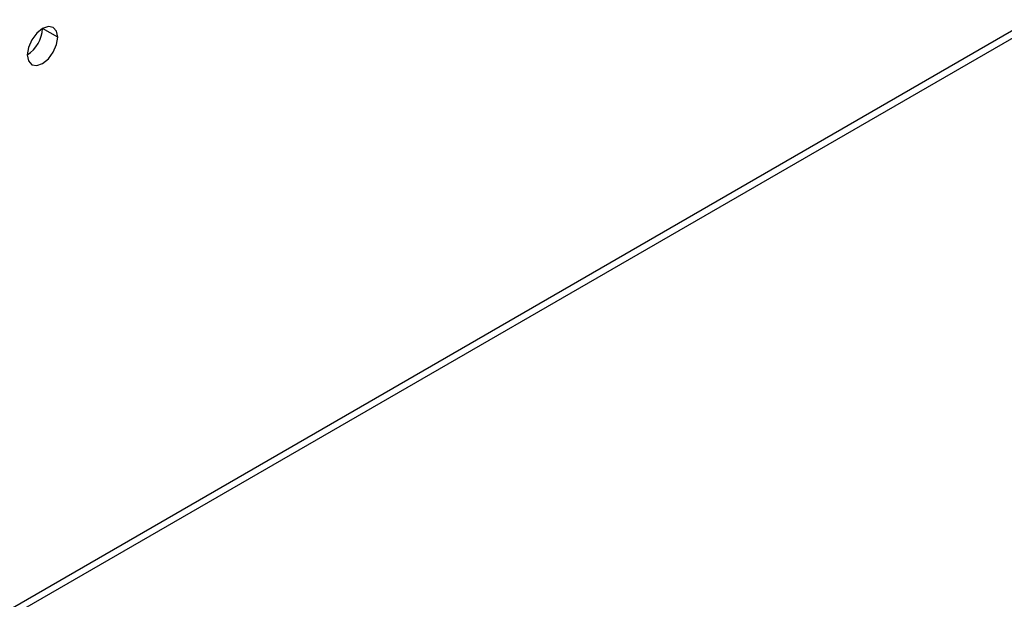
# Model space of a CAD drawing. Header units: millimetres. Extents: x 0 to 1118, y 0 to 864.
# Tile 200 of 256: x 996.58 to 1001.16, y 663.65 to 666.34. Entities that reach past the tile are written whole.
import ezdxf

# ---------------------------------------------------------------- set-up
doc = ezdxf.new("R2010")
doc.units = ezdxf.units.MM

msp = doc.modelspace()

# ---------------------------------------------------------------- linework, layer by layer
at = {"color": 7, "linetype": 'Continuous', "lineweight": 25}
for p, q in [((945.6338, 634.1837), (1007.2515, 669.7548)), ((1007.2225, 669.7719), (945.7042, 634.2581)), ((996.7573, 666.2617), (996.6866, 666.3025))]:
    msp.add_line(p, q, dxfattribs=at)
at = {"color": 7, "linetype": 'Continuous', "lineweight": 25, "flags": 128}
for points in [[(996.7573, 666.2617), (996.7519, 666.2899), (996.7366, 666.3075), (996.7137, 666.312), (996.6866, 666.3026), (996.6595, 666.2807), (996.6366, 666.2498), (996.6213, 666.2144), (996.6159, 666.1801)], [(996.6159, 666.1801), (996.6213, 666.1519), (996.6366, 666.1343), (996.6595, 666.1298), (996.6866, 666.1393), (996.7137, 666.1611), (996.7366, 666.192), (996.7519, 666.2274), (996.7573, 666.2617)]]:
    msp.add_lwpolyline(points, dxfattribs=at)
at = {"color": 7, "linetype": 'Continuous', "lineweight": 25}
msp.add_arc((996.5331, 666.3095), 0.1537, 302.6055, 357.3945, dxfattribs=at)

doc.saveas('drawing.dxf')
